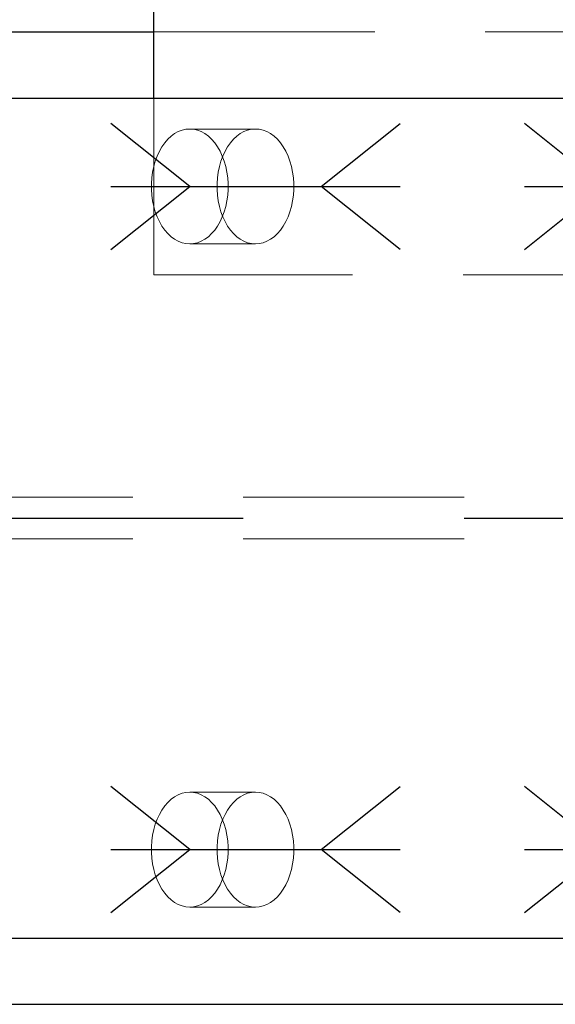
# Model space of a CAD drawing. Header units: millimetres. Extents: x 3528 to 4122, y 12044 to 12491.
# Tile 22 of 58: x 3930 to 3936, y 12071 to 12082. Entities that reach past the tile are written whole.
import ezdxf

# ---------------------------------------------------------------- set-up
doc = ezdxf.new("R2010")
doc.units = ezdxf.units.MM
doc.header["$LTSCALE"] = 10
doc.linetypes.add('HIDDEN', pattern=[0.375, 0.25, -0.125])
doc.linetypes.add('MITTE', pattern=[2, 1.25, -0.25, 0.25, -0.25])
doc.layers.get('Defpoints').update_dxf_attribs({"color": 1})
for name, color, linetype in [('PS_BOLT', 4, 'Continuous'), ('PS_MID', 5, 'MITTE'), ('PS_SHAPE', 3, 'Continuous')]:
    doc.layers.add(name, color=color, linetype=linetype)
for name, color, linetype, lineweight in [('PS_DIM', 4, 'Continuous', 13), ('PS_Hidden', 2, 'HIDDEN', 9), ('PS_SOLID', 7, 'Continuous', 30)]:
    doc.layers.add(name, color=color, linetype=linetype, lineweight=lineweight)
doc.styles.add('simplex', font='simplex.shx', dxfattribs={"width": 0.75})
doc.dimstyles.new('1_20_GŁ_DS1-LS20', dxfattribs={"dimtxt": 2, "dimasz": 2, "dimexe": 2, "dimexo": 5, "dimgap": 1, "dimtad": 1, "dimjust": 4, "dimdec": 0, "dimlfac": 20, "dimtxsty": 'simplex', "dimblk1": 'NONE', "dimsah": 1, "dimcen": 2, "dimclrd": 256, "dimclre": 256, "dimclrt": 4, "dimadec": 1, "dimazin": 0, "dimtfac": 1, "dimtdec": 0, "dimtmove": 2, "dimatfit": 3, "dimfxl": 1, "dimarcsym": 0})

# ---------------------------------------------------------------- blocks, each defined once
blk = doc.blocks.new('*D150')
at = {"layer": 'Defpoints', "color": 0, "transparency": 16777216}
for p in [(3933.069, 12096.08), (3933.069, 12082.919), (3585.581, 12071.869)]:
    blk.add_point(p, dxfattribs=at)
at = {"layer": 'PS_DIM', "lineweight": -2, "transparency": 16777216}
for p, q in [((3585.581, 12076.869), (3585.581, 12098.08)), ((3933.069, 12087.919), (3933.069, 12098.08)), ((3585.581, 12096.08), (3931.069, 12096.08))]:
    blk.add_line(p, q, dxfattribs=at)
at = {"layer": 'PS_DIM', "transparency": 16777216}
blk.add_solid([(3931.069, 12096.413), (3931.069, 12095.747), (3933.069, 12096.08)], dxfattribs=at)
at = {"layer": 'PS_DIM', "color": 4, "transparency": 16777216, "insert": (3931.049, 12091.846), "char_height": 2, "attachment_point": 5, "rotation": 90, "style": 'simplex'}
blk.add_mtext('14640', dxfattribs=at)
blk = doc.blocks.new('_None')
blk = doc.blocks.new('*D151')
at = {"layer": 'Defpoints', "color": 0, "transparency": 16777216}
for p in [(3945.171, 12096.08), (3585.581, 12071.869), (3945.171, 12071.119)]:
    blk.add_point(p, dxfattribs=at)
at = {"layer": 'PS_DIM', "lineweight": -2, "transparency": 16777216}
for p, q in [((3585.581, 12076.869), (3585.581, 12098.08)), ((3945.171, 12076.119), (3945.171, 12098.08)), ((3585.581, 12096.08), (3943.171, 12096.08))]:
    blk.add_line(p, q, dxfattribs=at)
at = {"layer": 'PS_DIM', "transparency": 16777216}
blk.add_solid([(3943.171, 12096.413), (3943.171, 12095.747), (3945.171, 12096.08)], dxfattribs=at)
at = {"layer": 'PS_DIM', "color": 4, "transparency": 16777216, "insert": (3943.151, 12091.846), "char_height": 2, "attachment_point": 5, "rotation": 90, "style": 'simplex'}
blk.add_mtext('14882', dxfattribs=at)
blk = doc.blocks.new('*X446')
at = {"color": 30, "linetype": 'Continuous'}
for p, q in [((3936.405, 12072.869), (3935.512, 12073.583)), ((3937.892, 12072.869), (3938.785, 12073.583)), ((3935.512, 12072.156), (3936.405, 12072.869)), ((3935.512, 12072.869), (3938.785, 12072.869)), ((3938.785, 12072.156), (3937.892, 12072.869))]:
    blk.add_line(p, q, dxfattribs=at)
blk = doc.blocks.new('*X447')
at = {"layer": 'PS_Hidden', "color": 2, "linetype": 'HIDDEN'}
for p, q in [((3931.319, 12082.119), (3937.319, 12082.119)), ((3931.319, 12079.369), (3931.319, 12081.369)), ((3931.514, 12080.938), (3931.554, 12080.967)), ((3931.554, 12080.967), (3931.595, 12080.99)), ((3931.595, 12080.99), (3931.638, 12081.006)), ((3931.638, 12081.006), (3931.681, 12081.016)), ((3931.681, 12081.016), (3931.725, 12081.019)), ((3931.725, 12081.019), (3931.769, 12081.016)), ((3932.469, 12081.019), (3931.725, 12081.019)), ((3931.769, 12081.016), (3931.813, 12081.006)), ((3931.813, 12081.006), (3931.855, 12080.99)), ((3931.855, 12080.99), (3931.897, 12080.967)), ((3931.897, 12080.967), (3931.936, 12080.938)), ((3932.297, 12080.967), (3932.258, 12080.938)), ((3932.339, 12080.99), (3932.297, 12080.967)), ((3932.381, 12081.006), (3932.339, 12080.99)), ((3932.425, 12081.016), (3932.381, 12081.006)), ((3932.469, 12081.019), (3932.425, 12081.016)), ((3932.513, 12081.016), (3932.469, 12081.019)), ((3932.556, 12081.006), (3932.513, 12081.016)), ((3932.599, 12080.99), (3932.556, 12081.006)), ((3932.64, 12080.967), (3932.599, 12080.99)), ((3932.68, 12080.938), (3932.64, 12080.967)), ((3931.41, 12080.817), (3931.442, 12080.863)), ((3931.442, 12080.863), (3931.477, 12080.903)), ((3931.477, 12080.903), (3931.514, 12080.938)), ((3931.936, 12080.938), (3931.973, 12080.903)), ((3931.973, 12080.903), (3932.008, 12080.863)), ((3932.008, 12080.863), (3932.04, 12080.817)), ((3932.186, 12080.863), (3932.154, 12080.817)), ((3932.221, 12080.903), (3932.186, 12080.863)), ((3932.258, 12080.938), (3932.221, 12080.903)), ((3932.717, 12080.903), (3932.68, 12080.938)), ((3932.752, 12080.863), (3932.717, 12080.903)), ((3932.784, 12080.817), (3932.752, 12080.863)), ((3931.356, 12080.713), (3931.382, 12080.767)), ((3931.382, 12080.767), (3931.41, 12080.817)), ((3932.04, 12080.817), (3932.069, 12080.767)), ((3932.069, 12080.767), (3932.094, 12080.713)), ((3932.125, 12080.767), (3932.1, 12080.713)), ((3932.154, 12080.817), (3932.125, 12080.767)), ((3932.812, 12080.767), (3932.784, 12080.817)), ((3932.838, 12080.713), (3932.812, 12080.767)), ((3931.318, 12080.595), (3931.335, 12080.656)), ((3931.335, 12080.656), (3931.356, 12080.713)), ((3932.079, 12080.656), (3932.061, 12080.595)), ((3932.1, 12080.713), (3932.079, 12080.656)), ((3932.094, 12080.713), (3932.115, 12080.656)), ((3932.115, 12080.656), (3932.133, 12080.595)), ((3932.859, 12080.656), (3932.838, 12080.713)), ((3932.876, 12080.595), (3932.859, 12080.656)), ((3931.296, 12080.468), (3931.304, 12080.532)), ((3931.304, 12080.532), (3931.318, 12080.595)), ((3932.048, 12080.532), (3932.039, 12080.468)), ((3932.061, 12080.595), (3932.048, 12080.532)), ((3932.133, 12080.595), (3932.146, 12080.532)), ((3932.146, 12080.532), (3932.155, 12080.468)), ((3932.89, 12080.532), (3932.876, 12080.595)), ((3932.898, 12080.468), (3932.89, 12080.532)), ((3931.291, 12080.402), (3931.296, 12080.468)), ((3931.291, 12080.337), (3931.291, 12080.402)), ((3932.039, 12080.468), (3932.035, 12080.402)), ((3932.035, 12080.402), (3932.035, 12080.337)), ((3932.155, 12080.468), (3932.159, 12080.402)), ((3932.159, 12080.402), (3932.159, 12080.337)), ((3932.903, 12080.402), (3932.898, 12080.468)), ((3932.903, 12080.337), (3932.903, 12080.402)), ((3931.296, 12080.271), (3931.291, 12080.337)), ((3931.304, 12080.207), (3931.296, 12080.271)), ((3932.035, 12080.337), (3932.039, 12080.271)), ((3932.039, 12080.271), (3932.048, 12080.207)), ((3932.155, 12080.271), (3932.146, 12080.207)), ((3932.159, 12080.337), (3932.155, 12080.271)), ((3932.89, 12080.207), (3932.898, 12080.271)), ((3932.898, 12080.271), (3932.903, 12080.337)), ((3931.318, 12080.144), (3931.304, 12080.207)), ((3932.048, 12080.207), (3932.061, 12080.144)), ((3932.146, 12080.207), (3932.133, 12080.144)), ((3932.876, 12080.144), (3932.89, 12080.207)), ((3931.335, 12080.083), (3931.318, 12080.144)), ((3931.356, 12080.026), (3931.335, 12080.083)), ((3932.061, 12080.144), (3932.079, 12080.083)), ((3932.079, 12080.083), (3932.1, 12080.026)), ((3932.115, 12080.083), (3932.094, 12080.026)), ((3932.133, 12080.144), (3932.115, 12080.083)), ((3932.838, 12080.026), (3932.859, 12080.083)), ((3932.859, 12080.083), (3932.876, 12080.144)), ((3931.382, 12079.972), (3931.356, 12080.026)), ((3931.41, 12079.922), (3931.382, 12079.972)), ((3932.069, 12079.972), (3932.04, 12079.922)), ((3932.094, 12080.026), (3932.069, 12079.972)), ((3932.1, 12080.026), (3932.125, 12079.972)), ((3932.125, 12079.972), (3932.154, 12079.922)), ((3932.784, 12079.922), (3932.812, 12079.972)), ((3932.812, 12079.972), (3932.838, 12080.026)), ((3931.442, 12079.876), (3931.41, 12079.922)), ((3931.477, 12079.836), (3931.442, 12079.876)), ((3931.514, 12079.801), (3931.477, 12079.836)), ((3931.973, 12079.836), (3931.936, 12079.801)), ((3932.008, 12079.876), (3931.973, 12079.836)), ((3932.04, 12079.922), (3932.008, 12079.876)), ((3932.154, 12079.922), (3932.186, 12079.876)), ((3932.186, 12079.876), (3932.221, 12079.836)), ((3932.221, 12079.836), (3932.258, 12079.801)), ((3932.68, 12079.801), (3932.717, 12079.836)), ((3932.717, 12079.836), (3932.752, 12079.876)), ((3932.752, 12079.876), (3932.784, 12079.922)), ((3931.554, 12079.772), (3931.514, 12079.801)), ((3931.595, 12079.749), (3931.554, 12079.772)), ((3931.638, 12079.733), (3931.595, 12079.749)), ((3931.681, 12079.723), (3931.638, 12079.733)), ((3931.725, 12079.719), (3931.681, 12079.723)), ((3931.769, 12079.723), (3931.725, 12079.719)), ((3932.469, 12079.719), (3931.725, 12079.719)), ((3931.813, 12079.733), (3931.769, 12079.723)), ((3931.855, 12079.749), (3931.813, 12079.733)), ((3931.897, 12079.772), (3931.855, 12079.749)), ((3931.936, 12079.801), (3931.897, 12079.772)), ((3932.258, 12079.801), (3932.297, 12079.772)), ((3932.297, 12079.772), (3932.339, 12079.749)), ((3932.339, 12079.749), (3932.381, 12079.733)), ((3932.381, 12079.733), (3932.425, 12079.723)), ((3932.425, 12079.723), (3932.469, 12079.719)), ((3932.469, 12079.719), (3932.513, 12079.723)), ((3932.513, 12079.723), (3932.556, 12079.733)), ((3932.556, 12079.733), (3932.599, 12079.749)), ((3932.599, 12079.749), (3932.64, 12079.772)), ((3932.64, 12079.772), (3932.68, 12079.801)), ((3937.319, 12079.369), (3931.319, 12079.369)), ((3699.831, 12076.854), (3944.105, 12076.854)), ((3699.831, 12076.384), (3944.105, 12076.384)), ((3931.554, 12073.467), (3931.595, 12073.49)), ((3931.595, 12073.49), (3931.638, 12073.506)), ((3931.638, 12073.506), (3931.681, 12073.516)), ((3931.681, 12073.516), (3931.725, 12073.519)), ((3931.725, 12073.519), (3931.769, 12073.516)), ((3932.469, 12073.519), (3931.725, 12073.519)), ((3931.769, 12073.516), (3931.813, 12073.506)), ((3931.813, 12073.506), (3931.855, 12073.49)), ((3931.855, 12073.49), (3931.897, 12073.467)), ((3932.339, 12073.49), (3932.297, 12073.467)), ((3932.381, 12073.506), (3932.339, 12073.49)), ((3932.425, 12073.516), (3932.381, 12073.506)), ((3932.469, 12073.519), (3932.425, 12073.516)), ((3932.513, 12073.516), (3932.469, 12073.519)), ((3932.556, 12073.506), (3932.513, 12073.516)), ((3932.599, 12073.49), (3932.556, 12073.506)), ((3932.64, 12073.467), (3932.599, 12073.49)), ((3931.442, 12073.363), (3931.477, 12073.403)), ((3931.477, 12073.403), (3931.514, 12073.438)), ((3931.514, 12073.438), (3931.554, 12073.467)), ((3931.897, 12073.467), (3931.936, 12073.438)), ((3931.936, 12073.438), (3931.973, 12073.403)), ((3931.973, 12073.403), (3932.008, 12073.363)), ((3932.221, 12073.403), (3932.186, 12073.363)), ((3932.258, 12073.438), (3932.221, 12073.403)), ((3932.297, 12073.467), (3932.258, 12073.438)), ((3932.68, 12073.438), (3932.64, 12073.467)), ((3932.717, 12073.403), (3932.68, 12073.438)), ((3932.752, 12073.363), (3932.717, 12073.403)), ((3931.356, 12073.213), (3931.382, 12073.267)), ((3931.382, 12073.267), (3931.41, 12073.317)), ((3931.41, 12073.317), (3931.442, 12073.363)), ((3932.008, 12073.363), (3932.04, 12073.317)), ((3932.04, 12073.317), (3932.069, 12073.267)), ((3932.069, 12073.267), (3932.094, 12073.213)), ((3932.125, 12073.267), (3932.1, 12073.213)), ((3932.154, 12073.317), (3932.125, 12073.267)), ((3932.186, 12073.363), (3932.154, 12073.317)), ((3932.784, 12073.317), (3932.752, 12073.363)), ((3932.812, 12073.267), (3932.784, 12073.317)), ((3932.838, 12073.213), (3932.812, 12073.267)), ((3931.318, 12073.095), (3931.335, 12073.156)), ((3931.335, 12073.156), (3931.356, 12073.213)), ((3932.079, 12073.156), (3932.061, 12073.095)), ((3932.1, 12073.213), (3932.079, 12073.156)), ((3932.094, 12073.213), (3932.115, 12073.156)), ((3932.115, 12073.156), (3932.133, 12073.095)), ((3932.859, 12073.156), (3932.838, 12073.213)), ((3932.876, 12073.095), (3932.859, 12073.156)), ((3931.296, 12072.968), (3931.304, 12073.032)), ((3931.304, 12073.032), (3931.318, 12073.095)), ((3932.048, 12073.032), (3932.039, 12072.968)), ((3932.061, 12073.095), (3932.048, 12073.032)), ((3932.133, 12073.095), (3932.146, 12073.032)), ((3932.146, 12073.032), (3932.155, 12072.968)), ((3932.89, 12073.032), (3932.876, 12073.095)), ((3932.898, 12072.968), (3932.89, 12073.032)), ((3931.291, 12072.902), (3931.296, 12072.968)), ((3932.039, 12072.968), (3932.035, 12072.902)), ((3932.155, 12072.968), (3932.159, 12072.902)), ((3932.903, 12072.902), (3932.898, 12072.968)), ((3931.291, 12072.837), (3931.291, 12072.902)), ((3931.296, 12072.771), (3931.291, 12072.837)), ((3932.035, 12072.902), (3932.035, 12072.837)), ((3932.035, 12072.837), (3932.039, 12072.771)), ((3932.159, 12072.837), (3932.155, 12072.771)), ((3932.159, 12072.902), (3932.159, 12072.837)), ((3932.898, 12072.771), (3932.903, 12072.837)), ((3932.903, 12072.837), (3932.903, 12072.902)), ((3931.304, 12072.707), (3931.296, 12072.771)), ((3931.318, 12072.644), (3931.304, 12072.707)), ((3932.039, 12072.771), (3932.048, 12072.707)), ((3932.048, 12072.707), (3932.061, 12072.644)), ((3932.146, 12072.707), (3932.133, 12072.644)), ((3932.155, 12072.771), (3932.146, 12072.707)), ((3932.876, 12072.644), (3932.89, 12072.707)), ((3932.89, 12072.707), (3932.898, 12072.771)), ((3931.335, 12072.583), (3931.318, 12072.644)), ((3932.061, 12072.644), (3932.079, 12072.583)), ((3932.133, 12072.644), (3932.115, 12072.583)), ((3932.859, 12072.583), (3932.876, 12072.644)), ((3931.356, 12072.526), (3931.335, 12072.583)), ((3931.382, 12072.472), (3931.356, 12072.526)), ((3932.094, 12072.526), (3932.069, 12072.472)), ((3932.079, 12072.583), (3932.1, 12072.526)), ((3932.115, 12072.583), (3932.094, 12072.526)), ((3932.1, 12072.526), (3932.125, 12072.472)), ((3932.812, 12072.472), (3932.838, 12072.526)), ((3932.838, 12072.526), (3932.859, 12072.583)), ((3931.41, 12072.422), (3931.382, 12072.472)), ((3931.442, 12072.376), (3931.41, 12072.422)), ((3931.477, 12072.336), (3931.442, 12072.376)), ((3932.008, 12072.376), (3931.973, 12072.336)), ((3932.04, 12072.422), (3932.008, 12072.376)), ((3932.069, 12072.472), (3932.04, 12072.422)), ((3932.125, 12072.472), (3932.154, 12072.422)), ((3932.154, 12072.422), (3932.186, 12072.376)), ((3932.186, 12072.376), (3932.221, 12072.336)), ((3932.717, 12072.336), (3932.752, 12072.376)), ((3932.752, 12072.376), (3932.784, 12072.422)), ((3932.784, 12072.422), (3932.812, 12072.472)), ((3931.514, 12072.301), (3931.477, 12072.336)), ((3931.554, 12072.272), (3931.514, 12072.301)), ((3931.595, 12072.249), (3931.554, 12072.272)), ((3931.897, 12072.272), (3931.855, 12072.249)), ((3931.936, 12072.301), (3931.897, 12072.272)), ((3931.973, 12072.336), (3931.936, 12072.301)), ((3932.221, 12072.336), (3932.258, 12072.301)), ((3932.258, 12072.301), (3932.297, 12072.272)), ((3932.297, 12072.272), (3932.339, 12072.249)), ((3932.599, 12072.249), (3932.64, 12072.272)), ((3932.64, 12072.272), (3932.68, 12072.301)), ((3932.68, 12072.301), (3932.717, 12072.336)), ((3931.638, 12072.233), (3931.595, 12072.249)), ((3931.681, 12072.223), (3931.638, 12072.233)), ((3931.725, 12072.219), (3931.681, 12072.223)), ((3931.769, 12072.223), (3931.725, 12072.219)), ((3932.469, 12072.219), (3931.725, 12072.219)), ((3931.813, 12072.233), (3931.769, 12072.223)), ((3931.855, 12072.249), (3931.813, 12072.233)), ((3932.339, 12072.249), (3932.381, 12072.233)), ((3932.381, 12072.233), (3932.425, 12072.223)), ((3932.425, 12072.223), (3932.469, 12072.219)), ((3932.469, 12072.219), (3932.513, 12072.223)), ((3932.513, 12072.223), (3932.556, 12072.233)), ((3932.556, 12072.233), (3932.599, 12072.249))]:
    blk.add_line(p, q, dxfattribs=at)
at = {"layer": 'PS_MID', "color": 5, "linetype": 'MITTE'}
for p, q in [((3931.225, 12080.369), (3932.969, 12080.369)), ((3699.831, 12076.619), (3947.262, 12076.619)), ((3931.225, 12072.869), (3932.969, 12072.869))]:
    blk.add_line(p, q, dxfattribs=at)
at = {"layer": 'PS_SOLID', "color": 7, "linetype": 'Continuous'}
for p, q in [((3931.319, 12081.369), (3931.319, 12084.619)), ((3910.332, 12082.119), (3931.319, 12082.119)), ((3699.831, 12081.369), (3944.762, 12081.369)), ((3699.831, 12071.869), (3944.762, 12071.869)), ((3944.427, 12071.119), (3910.332, 12071.119))]:
    blk.add_line(p, q, dxfattribs=at)
blk = doc.blocks.new('*X448')
at = {"color": 30, "linetype": 'Continuous'}
for p, q in [((3936.405, 12080.369), (3935.512, 12081.083)), ((3937.892, 12080.369), (3938.785, 12081.083)), ((3935.512, 12079.656), (3936.405, 12080.369)), ((3935.512, 12080.369), (3938.785, 12080.369)), ((3938.785, 12079.656), (3937.892, 12080.369))]:
    blk.add_line(p, q, dxfattribs=at)
blk = doc.blocks.new('*X450')
at = {"color": 30, "linetype": 'Continuous'}
for p, q in [((3931.725, 12080.369), (3930.833, 12081.083)), ((3933.213, 12080.369), (3934.105, 12081.083)), ((3930.833, 12079.656), (3931.725, 12080.369)), ((3930.833, 12080.369), (3934.105, 12080.369)), ((3934.105, 12079.656), (3933.213, 12080.369))]:
    blk.add_line(p, q, dxfattribs=at)
blk = doc.blocks.new('*X457')
at = {"color": 30, "linetype": 'Continuous'}
for p, q in [((3931.725, 12072.869), (3930.833, 12073.583)), ((3933.213, 12072.869), (3934.105, 12073.583)), ((3930.833, 12072.156), (3931.725, 12072.869)), ((3930.833, 12072.869), (3934.105, 12072.869)), ((3934.105, 12072.156), (3933.213, 12072.869))]:
    blk.add_line(p, q, dxfattribs=at)

msp = doc.modelspace()

# ---------------------------------------------------------------- block references
at = {"layer": 'PS_BOLT', "color": 30}
for name in ['*X450', '*X448', '*X457', '*X446']:
    msp.add_blockref(name, (0, 0), dxfattribs=at)
at = {"layer": 'PS_SHAPE'}
msp.add_blockref('*X447', (0, 0), dxfattribs=at)

# ---------------------------------------------------------------- dimensions: what is measured, and where the dimension line sits
at = {"layer": 'PS_DIM'}
for base, p2, text, picture, middle in [((3933.069, 12096.08), (3933.069, 12082.919), '14640', '*D150', (3931.049, 12091.846)), ((3945.171, 12096.08), (3945.171, 12071.119), '14882', '*D151', (3943.151, 12091.846))]:
    dim = msp.add_linear_dim(base=base, p1=(3585.581, 12071.869), p2=p2, text=text, dimstyle='1_20_GŁ_DS1-LS20', dxfattribs=at)
    dim.commit()
    dim.dimension.update_dxf_attribs({"geometry": picture, "text_midpoint": middle, "dimtype": 128, "text_rotation": 90})

doc.saveas('drawing.dxf')
